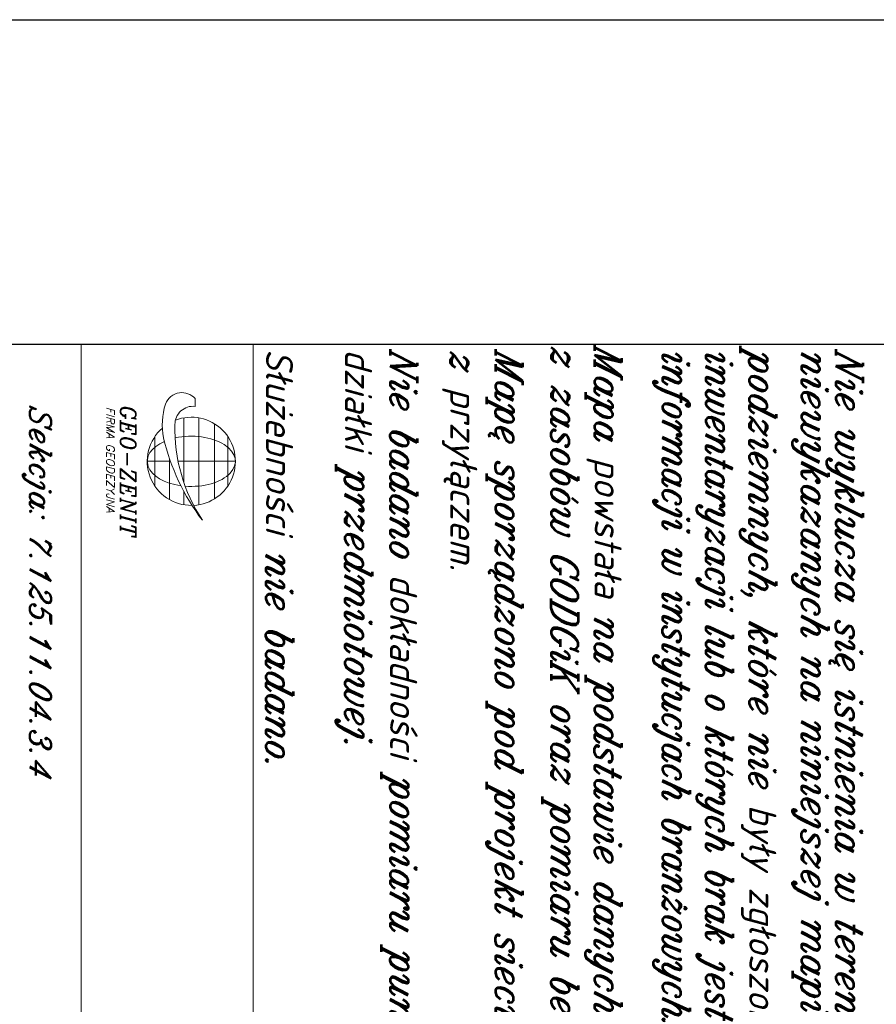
# Model space of a CAD drawing. Header units: millimetres. Extents: x -9598 to -9388, y -264557 to -264347.
# Tile 27 of 44: x -9527 to -9487, y -264392 to -264347. Entities that reach past the tile are written whole.
import ezdxf

# ---------------------------------------------------------------- set-up
doc = ezdxf.new("R2010")
doc.units = ezdxf.units.MM
doc.layers.add('-- RAMKA', color=11, linetype='Continuous')
doc.layers.add('Rakowicka 531_1 wstępna wersja$0$Warstwa 2', color=250, linetype='Continuous', lineweight=0)
doc.styles.add('Rakowicka 531_1 wstępna wersja$0$ITALIC_1250', font='ITALIC_1250.shx', dxfattribs={"oblique": 15})
doc.styles.add('Rakowicka 531_1 wstępna wersja$0$Style-ITALIC_1250_1', font='ITALIC_1250.shx')
doc.styles.add('Rakowicka 531_1 wstępna wersja$0$STYLE1', font='STANDARD.shx')

# ---------------------------------------------------------------- blocks, each defined once
blk = doc.blocks.new('*U170')
at = {"layer": 'Rakowicka 531_1 wstępna wersja$0$Warstwa 2', "color": 250}
for p, q in [((0.148, 0.478), (0.148, 3.42)), ((-1.129, 3.025), (1.425, 3.025)), ((-1.782, 2.339), (2.078, 2.339)), ((-2.082, 1.54), (2.379, 1.54)), ((-3.08, 1.348), (-2.673, 1.348)), ((-2.081, 0.764), (1.216, 0.764)), ((1.684, 0.764), (2.377, 0.764)), ((0.006, 0.034), (2.113, 0.034)), ((0.148, -1.107), (0.148, 0.083)), ((-1.119, -0.719), (1.415, -0.719))]:
    blk.add_line(p, q, dxfattribs=at)
for centre, radius, start, end in [((0.148, 1.156), 2.263, 2.9647, 201.1124), ((-1.514, 8.81), 8.496, 268.4958, 303.512), ((-3.595, 10.596), 11.159, 283.1469, 307.3586), ((-2.415, 0.654), 0.961, 133.7925, 186.4594), ((-1.75, 1.244), 0.928, 173.5999, 270.798), ((0.148, 1.156), 2.263, 221.0123, 0.8735), ((-2.467, 0.683), 0.913, 188.6193, 249.5479), ((-1.722, 3.291), 3.624, 252.9192, 280.5747)]:
    blk.add_arc(centre, radius, start, end, dxfattribs=at)
for start_param, end_param in [(1.429621, 5.08794), (5.369502, 7.613277)]:
    blk.add_ellipse((0.148, 1.156), major_axis=(0, -2.263), ratio=0.569404, start_param=start_param, end_param=end_param, dxfattribs=at)
at = {"layer": 'Rakowicka 531_1 wstępna wersja$0$Warstwa 2', "color": 250, "width": 9.87023, "attachment_point": 1, "style": 'Rakowicka 531_1 wstępna wersja$0$STYLE1'}
for s, insert, char_height, line_spacing_factor in [('\\FITALIC_1250;GEO-ZENIT', (-2.71, -1.687), 0.8, 0.600833), ('\\FITALIC_1250;FIRMA GEODEZYJNA', (-2.649, -2.782), 0.42, 0.601587)]:
    blk.add_mtext(s, dxfattribs=dict(at, insert=insert, char_height=char_height, line_spacing_factor=line_spacing_factor))
blk = doc.blocks.new('*U171')
at = {"layer": 'Rakowicka 531_1 wstępna wersja$0$Warstwa 2', "color": 250, "linetype": 'Continuous', "lineweight": 30, "char_height": 1.25, "attachment_point": 7, "style": 'Rakowicka 531_1 wstępna wersja$0$Style-ITALIC_1250_1'}
for s, insert, line_spacing_factor in [('\\FITALIC_1250;\\Q15;\\H1x;\\W0.92;Nie wyklucza się istnienia w terenie innych', (-17.655, 2.958), 0.6), ('\\FITALIC_1250;\\Q15;\\H1x;\\W0.92;niewykazanych na niniejszej mapie urządzeń', (-17.655, 1.375), 0.72), ('\\FITALIC_1250;\\Q15;\\H1x;\\W0.92;podziemnych, które nie były zgłoszone do', (-17.656, -1.042), 0.6), ('\\FITALIC_1250;\\Q15;\\H1x;\\W0.92;inwentaryzacji lub o których brak jest', (-17.657, -3.042), 0.6), ('\\FITALIC_1250;\\Q15;\\H1x;\\W0.92;informacji w instytucjach branżowych.', (-17.657, -5.042), 0.6)]:
    blk.add_mtext(s, dxfattribs=dict(at, insert=insert, line_spacing_factor=line_spacing_factor))
blk = doc.blocks.new('Rakowicka 531_1 wstępna wersja')
at = {"layer": 'Rakowicka 531_1 wstępna wersja$0$Warstwa 2', "color": 250, "linetype": 'Continuous', "lineweight": 0, "ltscale": 0.001}
for p, q in [((7425362.275, 5549020.043), (7425254.762, 5549020.043)), ((7425254.762, 5549020.043), (7425254.762, 5548974.922)), ((7425290.028, 5549012.089), (7425254.762, 5549012.089)), ((7425338.802, 5549012.089), (7425257.553, 5549012.089)), ((7425362.275, 5549012.089), (7425257.553, 5549012.089))]:
    blk.add_line(p, q, dxfattribs=at)
at = {"layer": 'Rakowicka 531_1 wstępna wersja$0$Warstwa 2', "color": 250, "linetype": 'Continuous', "lineweight": 30}
blk.add_blockref('*U171', (7425272.639, 5549043.59), dxfattribs=at)
at = {"layer": 'Rakowicka 531_1 wstępna wersja$0$Warstwa 2', "color": 250, "xscale": 0.9, "yscale": 0.9, "zscale": 0.9, "rotation": 359.9999999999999}
blk.add_blockref('*U170', (7425260.031, 5549016.143), dxfattribs=at)
at = {"layer": 'Rakowicka 531_1 wstępna wersja$0$Warstwa 2', "color": 250, "linetype": 'Continuous', "lineweight": 30, "char_height": 1.25, "attachment_point": 7, "style": 'Rakowicka 531_1 wstępna wersja$0$Style-ITALIC_1250_1'}
for s, insert, line_spacing_factor in [('\\FITALIC_1250;\\Q15;\\H1x;\\W0.92;Mapa powstała na podstawie danych numerycznych', (7425254.766, 5549035.402), 0.72), ('\\FITALIC_1250;\\Q15;\\H1x;\\W0.92;z zasobów GODGiK oraz pomiaru bezpośredniego.', (7425254.766, 5549033.398), 0.72), ('\\FITALIC_1250;\\Q15;\\H1x;\\W0.92;Służebności nie badano.', (7425254.981, 5549020.632), 0.60048)]:
    blk.add_mtext(s, dxfattribs=dict(at, insert=insert, line_spacing_factor=line_spacing_factor))
at = {"layer": 'Rakowicka 531_1 wstępna wersja$0$Warstwa 2', "color": 250, "linetype": 'Continuous', "lineweight": 30}
for s, insert, char_height, attachment_point, style in [('\\FITALIC_1250;\\Q15;\\H1x;\\W0.92;Mapę sporządzono pod projekt sieci ciepłowniczej \\Pz przyłączem.', (7425254.981, 5549028.772), 1.25, 7, 'Rakowicka 531_1 wstępna wersja$0$Style-ITALIC_1250_1'), ('\\FITALIC_1250;\\Q15;\\H1x;\\W0.92;Nie badano dokładności pomiaru punktów granicznych \\Pdziałki przedmiotowej.', (7425254.981, 5549023.867), 1.25, 7, 'Rakowicka 531_1 wstępna wersja$0$Style-ITALIC_1250_1'), ('\\FITALIC_1250;\\Q15;Sekcja: 7.125.11.04.3.4\\P', (7425257.545, 5549010.711), 0.99, 1, 'Rakowicka 531_1 wstępna wersja$0$ITALIC_1250')]:
    blk.add_mtext(s, dxfattribs=dict(at, insert=insert, char_height=char_height, attachment_point=attachment_point, style=style))
blk = doc.blocks.new('*U114')
at = {"layer": '-- RAMKA', "color": 50}
blk.add_lwpolyline([(0, 4200), (4200, 4200), (4200, 0), (0, 0)], close=True, dxfattribs=at)
at = {"layer": '-- RAMKA', "color": 11}
blk.add_lwpolyline([(300, 69.39), (4130, 69.39), (4130, 4130), (300, 4130)], close=True, dxfattribs=at)

msp = doc.modelspace()

# ---------------------------------------------------------------- block references
at = {"layer": '-- RAMKA', "xscale": 0.05, "yscale": 0.05, "zscale": 0.05, "rotation": 270}
msp.add_blockref('*U114', (-9597.727, -264346.936), dxfattribs=at)
at = {"layer": '-- RAMKA', "rotation": 270}
msp.add_blockref('Rakowicka 531_1 wstępna wersja', (-5558536.267, 7160892.827), dxfattribs=at)

doc.saveas('drawing.dxf')
